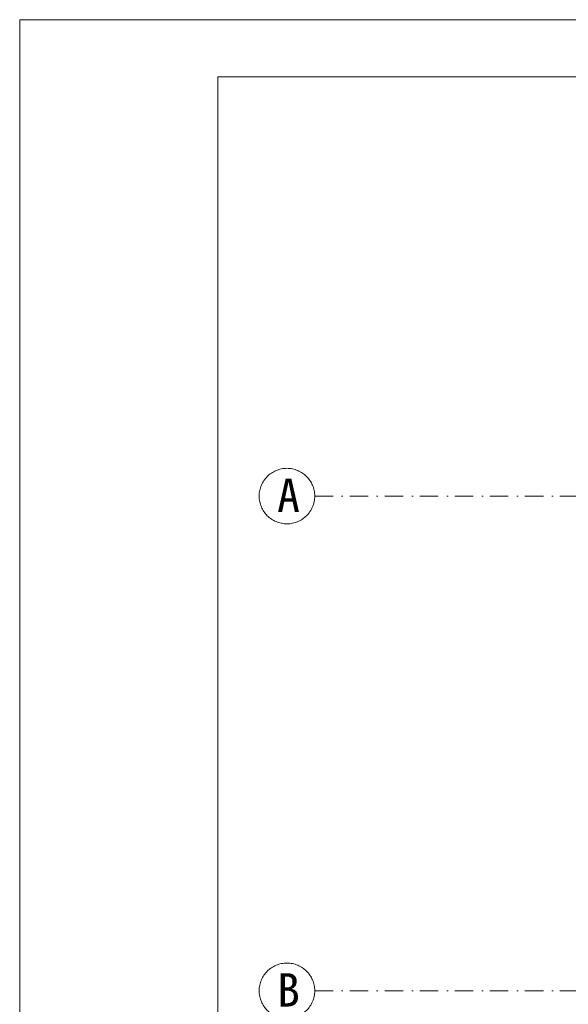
# Model space of a CAD drawing. Header units: millimetres. Extents: x 10621 to 19021, y -6486 to -3516.
# Tile 7 of 26: x 10621 to 11147, y -4461 to -3516. Entities that reach past the tile are written whole.
import ezdxf

# ---------------------------------------------------------------- set-up
doc = ezdxf.new("R2010")
doc.units = ezdxf.units.MM
doc.linetypes.add('Kreski i kropki', pattern=[335.138881, 176.388884, -88.194442, 0, -70.555556])
doc.layers.add('___ROK_03', color=7, linetype='Continuous', lineweight=20)
doc.layers.add('_k_osie', color=8, linetype='Kreski i kropki', lineweight=15)
doc.styles.add('GENERATED_STYLE_2', font='msgothic.ttc')

msp = doc.modelspace()

# ---------------------------------------------------------------- linework, layer by layer
at = {"layer": '___ROK_03', "color": 7}
for points in [[(10620.68, -3515.85), (14820.68, -3515.85), (14820.68, -6485.85), (10620.68, -6485.85)], [(10810.68, -3570.85), (14765.68, -3570.85), (14765.68, -6430.85), (10810.68, -6430.85)]]:
    msp.add_lwpolyline(points, close=True, dxfattribs=at)
at = {"layer": '_k_osie', "ltscale": 0.1}
for points in [[(10903.67, -3973.27), (13823.67, -3973.27)], [(10903.67, -4448.27), (13823.67, -4448.27)]]:
    msp.add_lwpolyline(points, dxfattribs=at)
at = {"layer": '_k_osie'}
for centre in [(10877.03, -3973.27), (10877.03, -4448.27)]:
    msp.add_circle(centre, 26.64, dxfattribs=at)

# ---------------------------------------------------------------- texts
at = {"layer": '_k_osie', "char_height": 32, "attachment_point": 8, "style": 'GENERATED_STYLE_2'}
for s, insert in [('A', (10878.55, -3988.45)), ('B', (10878.55, -4463.45))]:
    msp.add_mtext(s, dxfattribs=dict(at, insert=insert))

doc.saveas('drawing.dxf')
